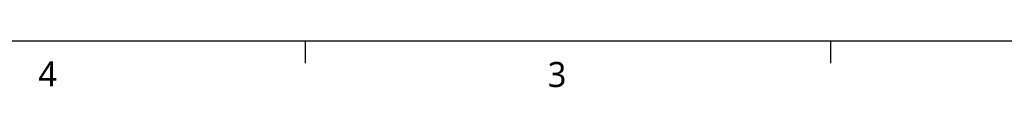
# Model space of a CAD drawing. Extents: x 0.3 to 39, y 0.1 to 10.9.
# Tile 16 of 26: x 31.561 to 35.315, y 0.091 to 0.27. Entities that reach past the tile are written whole.
import ezdxf

# ---------------------------------------------------------------- set-up
doc = ezdxf.new("R2010")
doc.units = 0
doc.header["$LTSCALE"] = 0.5
doc.header["$MEASUREMENT"] = 0
doc.layers.add('BORDER_FRAME', color=7, linetype='CONTINUOUS')
doc.styles.add('ONSHAPE-CUSTOM-STYLE-NOTEJ', font='NotoSans-Regular.ttf')
doc.styles.add('ONSHAPE-CUSTOM-STYLE-NOTER', font='NotoSans-Regular.ttf')

msp = doc.modelspace()

# ---------------------------------------------------------------- linework, layer by layer
at = {"layer": 'BORDER_FRAME'}
for p, q in [((38.8936, 0.267), (22.4403, 0.267)), ((32.6495, 0.2697), (32.6495, 0.1834)), ((34.6531, 0.2697), (34.6531, 0.1834))]:
    msp.add_line(p, q, dxfattribs=at)

# ---------------------------------------------------------------- texts
at = {"layer": 'BORDER_FRAME', "char_height": 0.0954, "attachment_point": 1}
for s, insert, style in [('4', (31.6321, 0.19), 'ONSHAPE-CUSTOM-STYLE-NOTER'), ('3', (33.5746, 0.1879), 'ONSHAPE-CUSTOM-STYLE-NOTEJ')]:
    msp.add_mtext(s, dxfattribs=dict(at, insert=insert, style=style))

doc.saveas('drawing.dxf')
